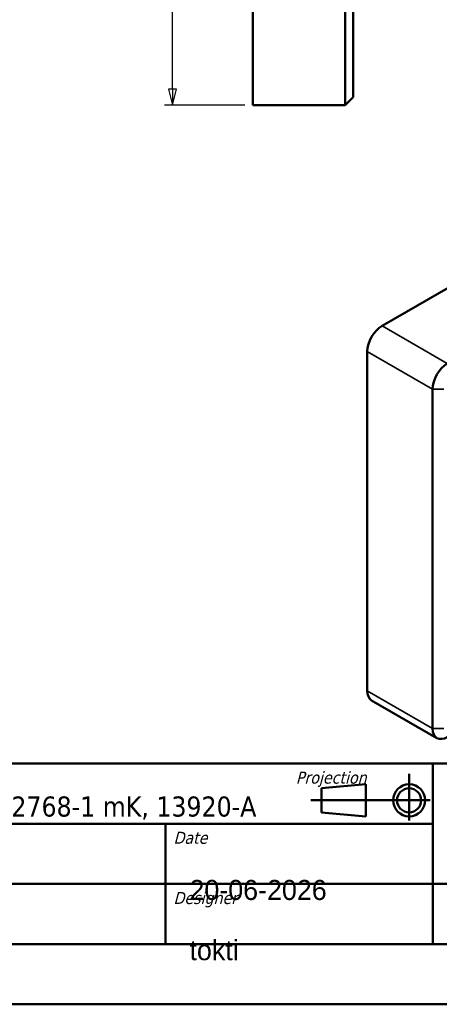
# Model space of a CAD drawing. Header units: millimetres. Extents: x 10 to 287, y 8 to 200.
# Tile 6 of 15: x 152 to 204, y 10 to 133. Entities that reach past the tile are written whole.
import ezdxf
from ezdxf.enums import TextEntityAlignment as Align

# ---------------------------------------------------------------- set-up
doc = ezdxf.new("R2018")
doc.units = ezdxf.units.MM
for name, color, linetype, lineweight in [('Border (ISO)', 7, 'Continuous', 50), ('Dimension (ISO)', 7, 'Continuous', 25), ('Title (ISO)', 7, 'Continuous', 50), ('Visible (ISO)', 7, 'Continuous', 50), ('Visible Narrow (ISO)', 7, 'Continuous', 35)]:
    doc.layers.add(name, color=color, linetype=linetype, lineweight=lineweight)
doc.styles.add('Note Text (ISO)', font='tahoma.ttf')
doc.styles.get("Standard").update_dxf_attribs({"font": 'tahoma.ttf'})
doc.dimstyles.new('Default (ISO)', dxfattribs={"dimtxt": 2.2, "dimasz": 2, "dimexe": 1, "dimexo": 1, "dimgap": 0.762, "dimtad": 1, "dimdec": 1, "dimtxsty": 'Note Text (ISO)', "dimblk": 'Filled-1', "dimcen": 0.09, "dimdle": 10, "dimclrd": 256, "dimclre": 256, "dimclrt": 256, "dimadec": 0, "dimazin": 0, "dimtfac": 0.863636, "dimtdec": 0, "dimtmove": 0, "dimatfit": 3, "dimfxl": 0, "dimtolj": 1, "dimlwd": -1, "dimlwe": -1, "dimarcsym": 0})

# ---------------------------------------------------------------- blocks, each defined once
blk = doc.blocks.new('Borders Border')
at = {"layer": 'Border (ISO)'}
blk.add_line((287, 10), (10, 10), dxfattribs=at)
blk = doc.blocks.new('Title Blocks JKE')
at = {"layer": 'Title (ISO)'}
for p, q in [((100.89, 162.13), (290.89, 162.13)), ((207.56, 162.13), (207.56, 139.63)), ((204.59, 155.05), (204.59, 160.84)), ((193.66, 159.05), (199.2, 159.55)), ((199.2, 159.55), (199.2, 155.55)), ((193.66, 156.05), (193.66, 159.05)), ((207.2, 157.55), (192.34, 157.55)), ((199.2, 155.55), (193.66, 156.05)), ((140.89, 154.63), (207.56, 154.63)), ((174.22, 154.63), (174.22, 139.63)), ((140.89, 147.13), (290.89, 147.13)), ((140.89, 139.63), (290.89, 139.63)), ((290.89, 132.13), (100.89, 132.13))]:
    blk.add_line(p, q, dxfattribs=at)
for radius in [2, 1.5]:
    blk.add_circle((204.59, 157.55), radius, dxfattribs=at)
at = {"layer": 'Title (ISO)', "style": 'Note Text (ISO)'}
for s, insert, char_height, attachment_point in [('\\fTahoma|b0|i1;{\\H1.5000;Projection}', (190.47, 161.13), 1.5, 1), ('\\fTahoma|b0|i0;{\\H2.5000;DS/ISO 2768-1 mK, 13920-A}', (143.89, 155.13), 2.5, 7), ('\\fTahoma|b0|i1;{\\H1.5000;Date}', (175.22, 153.63), 1.5, 1), ('\\fTahoma|b0|i1;{\\H1.5000;Designer}', (175.22, 146.13), 1.5, 1)]:
    blk.add_mtext(s, dxfattribs=dict(at, insert=insert, char_height=char_height, attachment_point=attachment_point))
at = {"layer": 'Title (ISO)', "lineweight": 30, "flags": 104}
for tag, p in [('DESCRIPTION', (210.56, 158.38)), ('TITLE', (210.56, 154.63)), ('SUBJECT', (210.56, 150.88))]:
    blk.add_attdef(tag, text='', height=2.5, dxfattribs=at).set_placement(p, align=Align.MIDDLE_LEFT)
for tag, height, p in [('MASS\\P3;', 2.5, (143.89, 147.63)), ('CREATION_DATE', 2.5, (177.22, 147.63)), ('Surface', 2.5, (143.89, 140.13)), ('MATERIAL', 2.5, (243.61, 140.13)), ('DESIGNER', 2.5, (177.22, 140.13)), ('Dimension', 2.5, (143.89, 132.63)), ('PART_NUMBER', 2.2, (243.61, 132.63))]:
    blk.add_attdef(tag, text='', height=height, dxfattribs=at).set_placement(p, align=Align.BOTTOM_LEFT)
blk.add_attdef('Sheet_Size', text='', height=2.5, dxfattribs=at).set_placement((215.89, 140.13), align=Align.BOTTOM_CENTER)
blk.add_attdef('REVISION_NUMBER', text='', height=2.2, dxfattribs=at).set_placement((287.39, 134.9), align=Align.MIDDLE_CENTER)
blk = doc.blocks.new('Filled-1')
at = {"color": 0}
for p, q in [((0, 0), (-1, 0.25)), ((-1, 0.25), (-1, -0.25)), ((-1, 0), (0, 0)), ((-1, -0.25), (0, 0))]:
    blk.add_line(p, q, dxfattribs=at)
at = {"color": 0, "flags": 128}
blk.add_lwpolyline([(-1, -0.25), (0, 0), (-1, 0.25), (-1, -0.25)], dxfattribs=at)
at = {"color": 0}
blk.add_solid([(-1, -0.25), (0, 0), (-1, 0.25), (-1, -0.25)], dxfattribs=at)
blk = doc.blocks.new('*D9')
at = {"layer": 'Defpoints', "color": 0, "transparency": 16777216}
for p in [(171.23, 179.03), (181.23, 179.03), (181.23, 122.03)]:
    blk.add_point(p, dxfattribs=at)
at = {"layer": 'Dimension (ISO)', "transparency": 16777216}
for p, q in [((180.23, 179.03), (170.23, 179.03)), ((171.23, 124.03), (171.23, 177.03)), ((180.23, 122.03), (170.23, 122.03))]:
    blk.add_line(p, q, dxfattribs=at)
at = {"layer": 'Dimension (ISO)', "transparency": 16777216, "xscale": 2, "yscale": 2, "zscale": 2}
for p, rotation in [((171.23, 179.03), 90), ((171.23, 122.03), 270)]:
    blk.add_blockref('Filled-1', p, dxfattribs=dict(at, rotation=rotation))
at = {"layer": 'Dimension (ISO)', "transparency": 16777216, "insert": (168.22, 149.03), "char_height": 2.2, "attachment_point": 1, "rotation": 90, "style": 'Note Text (ISO)'}
blk.add_mtext('\\A1;57', dxfattribs=at)

msp = doc.modelspace()

# ---------------------------------------------------------------- linework, layer by layer
at = {"layer": 'Visible (ISO)'}
for p, q in [((181.23, 176.43), (181.23, 124.63)), ((192.73, 176.43), (192.73, 124.63)), ((193.73, 124.63), (193.73, 176.43)), ((271.43, 137.33), (197.33, 94.55)), ((181.23, 122.03), (181.23, 124.63)), ((192.73, 122.03), (192.73, 124.63)), ((193.73, 124.63), (193.73, 123.03)), ((192.73, 122.03), (193.73, 123.03)), ((181.23, 122.03), (192.73, 122.03)), ((195.49, 91.36), (195.49, 49.07)), ((203.62, 86.67), (203.62, 44.37)), ((196.03, 47.88), (204.16, 43.18))]:
    msp.add_line(p, q, dxfattribs=at)
for centre, start_param, end_param in [((197.33, 92.42), 3.926991, 5.497787), ((205.46, 87.73), 3.926991, 5.497787), ((197.33, 50.13), 5.497787, 6.283185), ((205.46, 45.43), 5.497787, 7.068583)]:
    msp.add_ellipse(centre, major_axis=(-1.3, -2.25), ratio=0.57735, start_param=start_param, end_param=end_param, dxfattribs=at)
at = {"layer": 'Visible Narrow (ISO)'}
for p, q in [((197.33, 94.55), (205.46, 89.85)), ((195.49, 91.36), (203.62, 86.67)), ((203.62, 86.67), (205.03, 86.67)), ((195.49, 49.07), (203.62, 44.37)), ((203.62, 44.37), (205.03, 44.37))]:
    msp.add_line(p, q, dxfattribs=at)

# ---------------------------------------------------------------- block references
msp.add_blockref('Borders Border', (0, 0))
ref = msp.add_blockref('Title Blocks JKE', (-3.89, -122.13))
lines = msp.add_mtext('tokti', dxfattribs={"layer": 'Title (ISO)', "insert": (173.33, 18), "char_height": 2.5, "attachment_point": 1})
ref.add_attrib('DESIGNER', '', (173.33, 18), dxfattribs={"flags": 104}).embed_mtext(lines)
lines = msp.add_mtext('20-06-2026', dxfattribs={"layer": 'Title (ISO)', "insert": (173.33, 25.5), "char_height": 2.5, "attachment_point": 1})
ref.add_attrib('CREATION_DATE', '', (173.33, 25.5), dxfattribs={"flags": 104}).embed_mtext(lines)

# ---------------------------------------------------------------- dimensions: what is measured, and where the dimension line sits
at = {"layer": 'Dimension (ISO)'}
dim = msp.add_linear_dim(base=(171.23, 179.03), p1=(181.23, 122.03), p2=(181.23, 179.03), angle=270, dimstyle='Default (ISO)', override={"dimgap": 0.762, "dimdec": 1, "dimtol": 0, "dimlim": 0, "dimtp": 0, "dimtm": 0, "dimtdec": 0, "dimtofl": 0, "dimatfit": 1}, dxfattribs=at)
dim.commit()
dim.dimension.update_dxf_attribs({"geometry": '*D9', "text_midpoint": (171.23, 150.53), "dimtype": 160})

doc.saveas('drawing.dxf')
